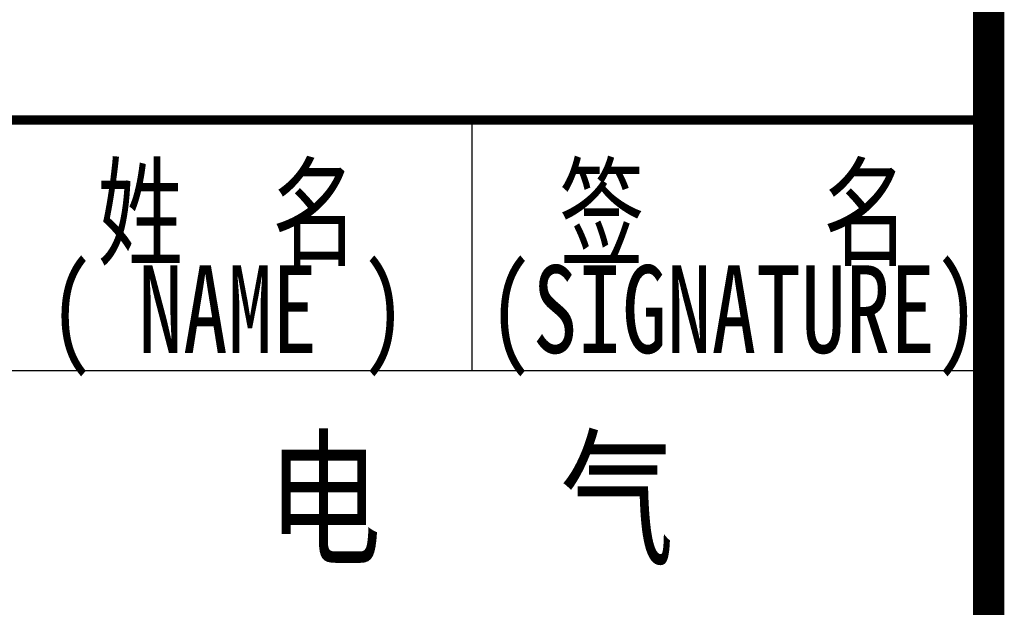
# Model space of a CAD drawing. Extents: x 427948 to 764348, y 274849 to 601549.
# Tile 16 of 212: x 507952 to 511098, y 527893 to 529770. Entities that reach past the tile are written whole.
import ezdxf
from ezdxf.enums import TextEntityAlignment as Align

# ---------------------------------------------------------------- set-up
doc = ezdxf.new("R2010")
doc.units = 0
doc.header["$LTSCALE"] = 1000
doc.header["$MEASUREMENT"] = 0
doc.layers.get('0').update_dxf_attribs({"linetype": 'CONTINUOUS'})
doc.layers.add('PUB_TITLE', color=4, linetype='CONTINUOUS')
doc.layers.add('TK', color=7, linetype='CONTINUOUS')
doc.styles.add('-宋体', font='txt', dxfattribs={"width": 0.8})
doc.styles.add('TKHZ1', font='txt', dxfattribs={"width": 0.8})

# ---------------------------------------------------------------- blocks, each defined once
blk = doc.blocks.new('24')
at = {"color": 4}
blk.add_line((-1110888.9, 145318.9), (-1110888.9, 202718.9), dxfattribs=at)
at = {"layer": 'PUB_TITLE'}
for p, q in [((-1110888.9, 145318.9), (-1110888.9, 202718.9)), ((-1112538.9, 160518.9), (-1112538.9, 161318.9)), ((-1116488.9, 160518.9), (-1110888.9, 160518.9))]:
    blk.add_line(p, q, dxfattribs=at)
at = {"layer": 'PUB_TITLE', "linetype": 'Continuous', "const_width": 100}
blk.add_lwpolyline([(-1191488.9, 145318.9), (-1110888.9, 145318.9), (-1110888.9, 202718.9), (-1191488.9, 202718.9)], close=True, dxfattribs=at)
at = {"layer": 'PUB_TITLE', "linetype": 'Continuous', "const_width": 80}
blk.add_lwpolyline([(-1110888.9, 145318.9), (-1110888.9, 202718.9)], dxfattribs=at)
at = {"layer": 'PUB_TITLE', "const_width": 29.8}
blk.add_lwpolyline([(-1116488.9, 161318.9), (-1110888.9, 161318.9)], dxfattribs=at)
at = {"layer": 'TK', "style": '-宋体', "width": 0.75}
for s, p in [('姓  名', (-1113320.2, 161028.7)), ('签    名', (-1111702.9, 161028.7)), ('( NAME )', (-1113320.2, 160693.3)), ('(SIGNATURE)', (-1111702.9, 160693.3))]:
    blk.add_text(s, height=280, dxfattribs=at).set_placement(p, align=Align.MIDDLE)
at = {"layer": 'TK', "style": 'TKHZ1', "width": 0.8}
blk.add_text('电   气', height=350, dxfattribs=at).set_placement((-1112543.5, 159934.4), align=Align.CENTER)

msp = doc.modelspace()

# ---------------------------------------------------------------- block references
msp.add_blockref('24', (1621936.9, 368130.5))

doc.saveas('drawing.dxf')
